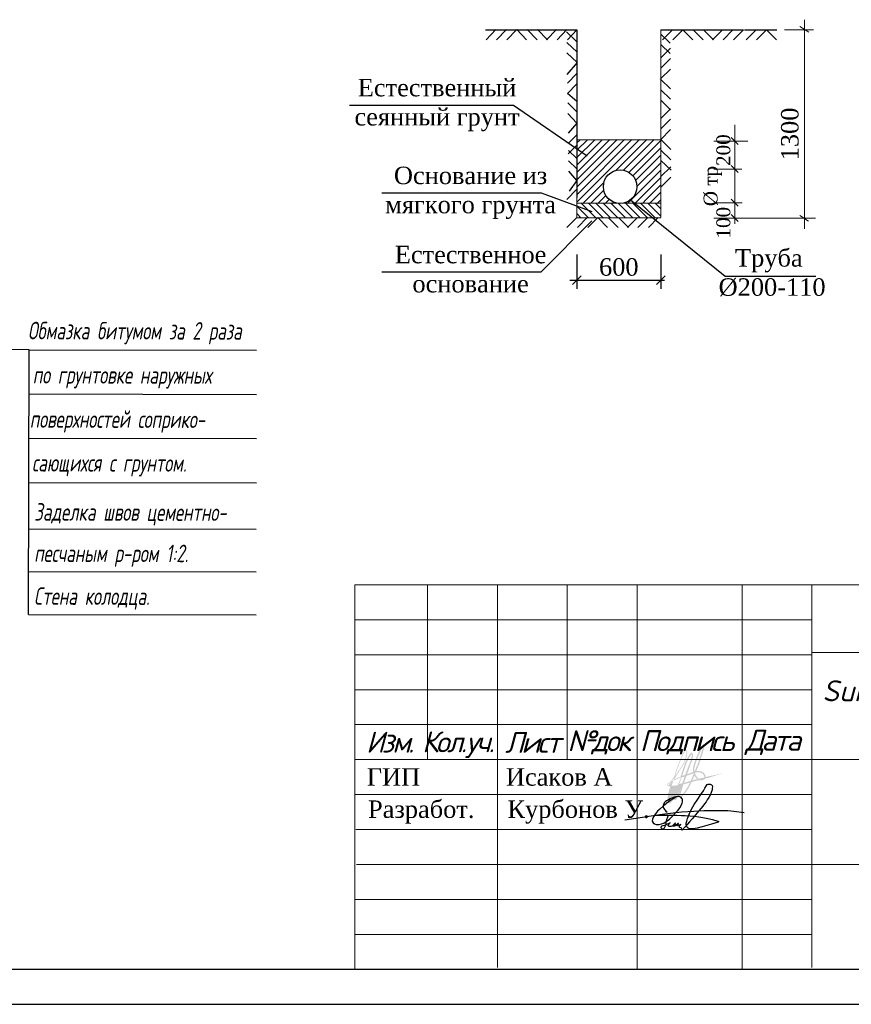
# Model space of a CAD drawing. Extents: x 0 to 361260, y 0 to 4201817.
# Tile 59 of 256: x 360332 to 360451, y 4194881 to 4195022. Entities that reach past the tile are written whole.
import ezdxf

# ---------------------------------------------------------------- set-up
doc = ezdxf.new("R2010")
doc.units = 0
doc.header["$LTSCALE"] = 0.5
doc.header["$MEASUREMENT"] = 0
for name, color, linetype in [('(002) Рамка', 7, 'Continuous'), ("navro'z", 7, 'Continuous'), ('SHTAMP', 7, 'Continuous'), ('Восстан асфальта', 7, 'Continuous'), ('Д25', 4, 'Continuous'), ('Канализация 2', 7, 'Continuous'), ('НВК-сервис', 7, 'Continuous'), ('НВК_сервис', 7, 'Continuous')]:
    doc.layers.add(name, color=color, linetype=linetype)
doc.styles.add('NSI4', font='times.ttf', dxfattribs={"height": 300})
doc.styles.add('Nurbek', font='isocpeui.ttf')
doc.styles.add('TIMES', font='times.ttf')
doc.styles.add('TimesCr', font='times.ttf')

# ---------------------------------------------------------------- blocks, each defined once
blk = doc.blocks.new('_Oblique')
at = {"color": 0, "linetype": 'ByBlock', "lineweight": -2}
blk.add_line((-0.5, -0.5), (0.5, 0.5), dxfattribs=at)
blk = doc.blocks.new('ап')
at = {"layer": 'НВК-сервис', "ltscale": 0.5}
for p, q in [((6073.221413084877, 2138.831290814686), (6071.802491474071, 2137.387543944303)), ((6074.712669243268, 2138.831290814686), (6073.293747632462, 2137.387543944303)), ((6076.203925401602, 2138.831290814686), (6074.785003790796, 2137.387543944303)), ((6076.195305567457, 2138.831290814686), (6077.614227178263, 2137.387543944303)), ((6077.68656172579, 2138.831290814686), (6079.105483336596, 2137.387543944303)), ((6079.177817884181, 2138.831290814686), (6080.596739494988, 2137.387543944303)), ((6081.887003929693, 2138.831290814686), (6080.468082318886, 2137.387543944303)), ((6083.378260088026, 2138.831290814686), (6081.959338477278, 2137.387543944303)), ((6084.869516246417, 2138.831290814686), (6083.450594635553, 2137.387543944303))]:
    blk.add_line(p, q, dxfattribs=at)

msp = doc.modelspace()

# ---------------------------------------------------------------- hatches: boundary and pattern name
at = {"layer": 'НВК-сервис', "linetype": 'Continuous', "lineweight": 20}
h = msp.add_hatch(dxfattribs=at)
h.set_pattern_fill('ANSI31', color=256, scale=6, style=0)
h.set_pattern_definition([(45, (339410.1450691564, 4193459.836759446), (-0.5303300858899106, 0.5303300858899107), [])])
edge = h.paths.add_edge_path()
edge.add_line((360423.3078559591, 4195004.699400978), (360411.2972088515, 4195004.687261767))
edge.add_line((360411.2972088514, 4195004.687261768), (360411.2972088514, 4194995.559684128))
edge.add_line((360411.2972088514, 4194995.559684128), (360417.2622334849, 4194995.559684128))
edge.add_line((360417.2622334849, 4194995.559684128), (360417.2450270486, 4194995.577191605))
edge.add_arc((360417.4868037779, 4194997.964982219), 2.400000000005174, 180.0000000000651, 264.21819795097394, ccw=False)
edge.add_arc((360417.4868037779, 4194997.964982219), 2.399999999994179, 0, 180, ccw=False)
edge.add_arc((360417.4868037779, 4194997.964982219), 2.399999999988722, -37.669350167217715, 8.278107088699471e-10, ccw=False)
edge.add_line((360419.3865250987, 4194996.49833335), (360421.6414668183, 4194995.559684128))
edge.add_line((360421.6414668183, 4194995.559684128), (360423.3103741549, 4194995.559684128))
edge.add_line((360423.3103741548, 4194995.559684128), (360423.3078559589, 4195004.699400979))
h = msp.add_hatch(dxfattribs=at)
h.set_pattern_fill('ANSI31', color=256, scale=6, style=0)
h.set_pattern_definition([(45, (339410.1635513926, 4193459.84244834), (-0.5303300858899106, 0.5303300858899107), [])])
h.paths.add_polyline_path([(360421.6458790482, 4194995.571229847), (360419.4050073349, 4194996.504022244, -0.2267094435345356), (360417.5570703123, 4194995.571229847)])
h = msp.add_hatch(dxfattribs=at)
h.set_pattern_fill('ANSI31', color=256, scale=6, angle=90, style=0)
h.set_pattern_definition([(135, (354338.0801056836, 4192856.744412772), (-0.5303300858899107, -0.5303300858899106), [])])
edge = h.paths.add_edge_path()
edge.add_line((360423.3056211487, 4194993.514925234), (360423.3056211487, 4194995.581473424))
edge.add_arc((360417.3114709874, 4196051.986928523), 1056.422460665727, 269.674901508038, 270.32509849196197, ccw=False)
edge.add_arc((360378.074752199, 4194994.518317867), 33.25956507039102, -1.728792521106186, 1.8317949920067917, ccw=False)
edge.add_line((360411.3191783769, 4194993.514925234), (360423.3056211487, 4194993.514925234))

# ---------------------------------------------------------------- linework, layer by layer
at = {"color": 0, "ltscale": 30}
msp.add_line((360149.5259477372, 4194881.016196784), (360569.6110663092, 4194881.016196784), dxfattribs=at)
at = {"color": 0, "ltscale": 100}
for points in [[(360422.4065513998, 4194908.048280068), (360422.249213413, 4194907.810589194), (360422.1183588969, 4194907.498085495), (360422.0910975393, 4194907.22472631), (360422.2096339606, 4194906.992468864), (360422.4285325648, 4194906.82534354), (360422.6379401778, 4194906.756514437), (360422.8812730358, 4194906.744227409), (360423.0929019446, 4194906.753796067), (360423.4218556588, 4194906.816970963), (360423.7340486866, 4194906.947996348), (360424.1005624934, 4194907.179166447), (360424.5482545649, 4194907.503087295), (360424.8501488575, 4194907.786341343), (360425.6027642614, 4194908.576190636), (360425.7915744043, 4194908.793660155), (360426.0355130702, 4194909.142372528), (360426.2297754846, 4194909.461182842), (360426.3725442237, 4194909.802609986), (360426.4236340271, 4194909.998550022), (360426.4141430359, 4194910.215910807), (360426.402026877, 4194910.339216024), (360426.3781984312, 4194910.412285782), (360426.3309454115, 4194910.475351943), (360426.2330064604, 4194910.578758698), (360426.1463759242, 4194910.640411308), (360426.0244065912, 4194910.713698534), (360425.9115243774, 4194910.739251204), (360425.6891928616, 4194910.739251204), (360425.5335002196, 4194910.681621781), (360425.1562838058, 4194910.467414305), (360424.6579058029, 4194910.147951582), (360424.1163135, 4194909.754766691), (360423.663169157, 4194909.377239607), (360423.1765034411, 4194908.945888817), (360422.857040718, 4194908.639582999), (360422.4065513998, 4194908.048280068), (360425.0417861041, 4194908.075575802), (360425.6035720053, 4194908.047522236), (360426.2853078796, 4194908.027623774), (360426.7832069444, 4194908.01309113), (360427.4454300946, 4194907.989240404), (360428.1540234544, 4194907.947921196), (360428.7335797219, 4194907.850821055), (360429.3355508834, 4194907.719904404), (360430.0316242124, 4194907.602035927), (360430.6883200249, 4194907.433931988), (360430.9995033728, 4194907.374019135), (360431.1860922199, 4194907.323240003), (360431.4740529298, 4194907.235491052), (360431.5497789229, 4194907.197107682), (360431.5859254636, 4194907.179275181), (360431.6057151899, 4194907.147850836), (360431.5913777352, 4194907.123494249), (360431.5108052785, 4194907.075324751), (360430.5457532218, 4194906.783480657), (360429.8908748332, 4194906.607547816), (360429.2531610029, 4194906.419436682), (360428.5092288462, 4194906.216537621), (360428.224701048, 4194906.159560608), (360428.0353330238, 4194906.121639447), (360427.6112195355, 4194906.114653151), (360427.3709157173, 4194906.1385748), (360427.241474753, 4194906.197182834), (360427.1086008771, 4194906.297110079), (360427.0443852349, 4194906.385076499), (360426.9702747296, 4194906.550679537), (360426.9510908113, 4194906.78380686), (360426.954119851, 4194906.926901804), (360427.0256051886, 4194907.188843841), (360427.1386893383, 4194907.587900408), (360427.4165532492, 4194908.294458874), (360427.7178417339, 4194908.917835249), (360428.0966736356, 4194909.581117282), (360428.588791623, 4194910.374337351), (360429.0352720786, 4194911.011631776), (360429.4036033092, 4194911.561068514), (360429.6172515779, 4194911.943814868), (360429.8321667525, 4194912.328830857), (360429.9264155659, 4194912.447256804), (360430.0760501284, 4194912.513585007), (360430.2198285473, 4194912.527068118), (360430.3688573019, 4194912.507060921), (360430.5493880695, 4194912.415723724), (360430.6416728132, 4194912.295354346), (360430.687310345, 4194912.135949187), (360430.6800406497, 4194911.924460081), (360430.6414708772, 4194911.693398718), (360430.5257615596, 4194911.317393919), (360430.3559333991, 4194910.93540871), (360430.1634884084, 4194910.601592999), (360429.9697759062, 4194910.265578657), (360429.7890990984, 4194909.996919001), (360429.5675441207, 4194909.667475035), (360429.3260598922, 4194909.365496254), (360428.7757064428, 4194908.690766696), (360428.2941670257, 4194908.119722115), (360428.1540234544, 4194907.947921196), (360427.7864999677, 4194907.543754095), (360427.4286694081, 4194907.117948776), (360426.7923691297, 4194906.399646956), (360426.3907284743, 4194905.946245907), (360426.3424557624, 4194905.967535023), (360426.3380131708, 4194906.132485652), (360426.2778362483, 4194906.225997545), (360426.1829263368, 4194906.268730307), (360426.038340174, 4194906.313094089), (360425.9426225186, 4194906.385620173), (360425.9822019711, 4194906.485221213), (360426.0498505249, 4194906.602002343), (360426.1916095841, 4194906.753143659), (360425.7007032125, 4194906.541437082), (360425.6094281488, 4194906.615702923), (360425.5773203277, 4194906.651367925), (360425.8261054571, 4194906.852853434), (360425.8222686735, 4194906.8834079), (360425.8028828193, 4194906.889062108), (360425.4799871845, 4194906.578298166), (360425.3804327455, 4194906.528823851), (360425.2903692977, 4194906.499030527), (360425.2257497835, 4194906.49044048), (360425.1502257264, 4194906.495659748), (360425.087423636, 4194906.516428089), (360425.0520848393, 4194906.552854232), (360425.0460267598, 4194906.578950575), (360425.4188005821, 4194906.88134194), (360425.4179928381, 4194906.918746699), (360425.3850772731, 4194906.930272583), (360424.9795898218, 4194906.538936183), (360424.8945747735, 4194906.48609109), (360424.7612970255, 4194906.442379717), (360424.579958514, 4194906.428026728), (360424.469499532, 4194906.455319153), (360424.3982161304, 4194906.515558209), (360424.3786283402, 4194906.618530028), (360424.4446614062, 4194906.749664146), (360424.5432061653, 4194906.920051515), (360424.6058063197, 4194906.972352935), (360424.64700126, 4194906.980290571), (360424.6667909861, 4194906.968329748), (360424.6647716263, 4194906.950388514), (360424.0460397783, 4194906.687794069), (360423.8315837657, 4194906.608852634), (360423.6161180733, 4194906.548831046), (360423.4632525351, 4194906.489679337), (360423.3813820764, 4194906.457999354), (360423.3447161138, 4194906.424873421), (360423.3251283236, 4194906.374964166), (360423.3263399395, 4194906.283844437), (360423.3521877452, 4194906.224149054), (360423.4050949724, 4194906.175979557), (360423.4691086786, 4194906.137813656), (360423.5398962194, 4194906.095609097), (360423.6120793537, 4194906.096603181), (360423.6926518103, 4194906.116936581), (360423.7500016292, 4194906.158799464), (360423.8113523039, 4194906.203582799), (360423.8596528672, 4194906.27568933), (360423.9098624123, 4194906.350645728), (360423.9575918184, 4194906.444554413), (360423.9890938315, 4194906.528932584), (360424.0186927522, 4194906.608213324), (360424.0367188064, 4194906.656496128), (360424.0367584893, 4194906.684377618), (360424.0591656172, 4194906.773694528), (360424.0882443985, 4194906.937449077), (360424.1403438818, 4194907.189387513), (360424.1972898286, 4194907.473402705), (360424.3095662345, 4194907.844514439), (360424.3903699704, 4194908.068828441)], [(360425.5335002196, 4194910.681621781), (360425.2279710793, 4194910.627580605), (360424.9622233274, 4194910.526131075), (360424.646597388, 4194910.387711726), (360424.4016490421, 4194910.259295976), (360424.1219322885, 4194910.112652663), (360423.9315420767, 4194909.966690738), (360423.795235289, 4194909.841102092), (360423.7215286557, 4194909.709859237), (360423.674679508, 4194909.594491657), (360423.6579188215, 4194909.513701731), (360423.6513074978, 4194909.366726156), (360423.6524665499, 4194909.268287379), (360423.6902285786, 4194909.136065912), (360423.7598964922, 4194909.005257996), (360423.829766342, 4194908.888259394), (360423.9186181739, 4194908.770282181), (360424.0310965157, 4194908.65513207), (360424.2213202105, 4194908.514320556)], [(360418.1660678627, 4194907.411097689), (360423.5224197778, 4194908.215952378), (360426.2659220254, 4194908.534653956), (360428.0546709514, 4194908.655675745), (360429.4488369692, 4194908.723526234), (360430.9706265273, 4194908.747991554), (360432.3064330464, 4194908.749296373), (360432.8920473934, 4194908.724613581), (360433.7785463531, 4194908.654805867), (360435.2357163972, 4194908.448427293)]]:
    msp.add_lwpolyline(points, dxfattribs=at)
at = {"layer": "navro'z", "color": 0, "transparency": 33554687}
for p, q in [((360332.8935116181, 4194974.646910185), (360290.3376792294, 4194974.726338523)), ((360332.8228452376, 4194936.785527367), (360332.893502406, 4194974.641974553)), ((360332.893502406, 4194974.641974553), (360365.4624574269, 4194974.581186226)), ((360332.8816941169, 4194968.315371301), (360365.4506491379, 4194968.254582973)), ((360332.8698858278, 4194961.98876805), (360365.4388408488, 4194961.927979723)), ((360332.8580775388, 4194955.662164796), (360365.4270325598, 4194955.601376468)), ((360332.8457333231, 4194949.048424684), (360365.4146883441, 4194948.987636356)), ((360332.8342892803, 4194942.916976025), (360365.4032443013, 4194942.856187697)), ((360332.8228452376, 4194936.785527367), (360365.3918002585, 4194936.724739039))]:
    msp.add_line(p, q, dxfattribs=at)
at = {"layer": 'SHTAMP', "color": 0, "lineweight": 20}
for p, q in [((360379.5259477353, 4194886.016196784), (360379.5259477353, 4194941.016196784)), ((360379.5259477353, 4194941.016196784), (360564.5259477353, 4194941.016196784)), ((360444.9335561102, 4194941.016196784), (360444.9335561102, 4194886.269599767)), ((360379.5259477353, 4194936.016196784), (360444.9335561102, 4194936.016196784)), ((360379.5259477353, 4194931.016196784), (360444.9335561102, 4194931.016196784)), ((360444.9335561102, 4194931.317584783), (360564.5264494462, 4194931.317584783)), ((360444.9335561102, 4194926.016196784), (360379.5259477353, 4194926.016196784)), ((360379.5259477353, 4194921.016196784), (360444.9335561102, 4194921.016196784)), ((360379.5259477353, 4194911.016196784), (360444.9335561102, 4194911.016196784)), ((360444.9335561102, 4194906.016196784), (360379.6430153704, 4194906.016196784)), ((360379.7543512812, 4194901.016196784), (360444.9335561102, 4194901.016196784)), ((360444.9335561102, 4194901.016196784), (360564.5280169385, 4194901.016196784)), ((360379.5259477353, 4194896.016196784), (360444.9335561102, 4194896.016196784)), ((360379.5259477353, 4194891.016196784), (360444.9335561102, 4194891.016196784))]:
    msp.add_line(p, q, dxfattribs=at)
at = {"layer": 'НВК-сервис', "lineweight": 15, "ltscale": 0.5}
for p, q in [((360443.8966228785, 4195021.851922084), (360443.8966228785, 4194991.935650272)), ((360440.9951720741, 4195020.423727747), (360445.1466228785, 4195020.423727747)), ((360443.2316573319, 4195020.866870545), (360444.4816573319, 4195020.067321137)), ((360443.2038220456, 4194993.84454317), (360444.4538220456, 4194993.044993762)), ((360411.2972088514, 4194988.259736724), (360411.2972088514, 4194983.340286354)), ((360423.2972088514, 4194988.259736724), (360423.2972088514, 4194983.340286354))]:
    msp.add_line(p, q, dxfattribs=at)
at = {"layer": 'НВК-сервис', "ltscale": 0.5}
for p, q in [((360398.2205578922, 4195020.423727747), (360411.2972088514, 4195020.423727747)), ((360399.7161239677, 4195020.428113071), (360398.2972023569, 4195018.984366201)), ((360401.207380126, 4195020.428113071), (360399.7884585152, 4195018.984366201)), ((360402.6986362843, 4195020.428113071), (360401.2797146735, 4195018.984366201)), ((360402.6900164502, 4195020.428113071), (360404.1089380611, 4195018.984366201)), ((360404.1812726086, 4195020.428113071), (360405.6001942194, 4195018.984366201)), ((360405.672528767, 4195020.428113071), (360407.0914503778, 4195018.984366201)), ((360408.3817148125, 4195020.428113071), (360406.9627932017, 4195018.984366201)), ((360409.8729709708, 4195020.428113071), (360408.45404936, 4195018.984366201)), ((360411.2972088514, 4195020.423727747), (360409.9453055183, 4195018.984366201)), ((360411.2972088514, 4195020.423727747), (360411.2972088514, 4194996.423727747)), ((360423.3103741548, 4195020.423727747), (360435.1278443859, 4195020.423727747)), ((360424.9709973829, 4195020.423727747), (360423.552075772, 4195018.979980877)), ((360426.4622535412, 4195020.423727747), (360425.0433319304, 4195018.979980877)), ((360426.453633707, 4195020.423727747), (360427.8725553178, 4195018.979980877)), ((360427.9448898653, 4195020.423727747), (360429.3638114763, 4195018.979980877)), ((360429.4361460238, 4195020.423727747), (360430.8550676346, 4195018.979980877)), ((360432.1453320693, 4195020.423727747), (360430.7264104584, 4195018.979980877)), ((360433.6365882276, 4195020.423727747), (360432.2176666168, 4195018.979980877)), ((360435.1278443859, 4195020.423727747), (360433.7089227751, 4195018.979980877)), ((360435.2972088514, 4195020.423727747), (360439.9317245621, 4195020.423727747)), ((360436.9578320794, 4195020.423727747), (360435.5389104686, 4195018.979980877)), ((360438.4490882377, 4195020.423727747), (360437.0301666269, 4195018.979980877)), ((360438.4404684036, 4195020.423727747), (360439.8593900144, 4195018.979980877)), ((360411.2972088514, 4195018.69948633), (360409.8326243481, 4195020.096889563)), ((360423.3103741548, 4195019.790611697), (360424.6363734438, 4195018.495618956)), ((360411.3192748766, 4195017.208393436), (360409.8546903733, 4195018.605796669)), ((360423.3103741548, 4195018.303961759), (360424.6410823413, 4195017.004370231)), ((360423.3103741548, 4195016.415652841), (360424.6806727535, 4195017.770922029)), ((360411.3413409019, 4195015.71730054), (360409.8767563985, 4195017.114703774)), ((360423.3103741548, 4195014.919746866), (360424.685381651, 4195016.279673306)), ((360411.3412133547, 4195015.725919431), (360409.8405519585, 4195014.012628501)), ((360423.3103741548, 4195013.423840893), (360424.6900905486, 4195014.788424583)), ((360411.2972088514, 4195014.167941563), (360409.9406862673, 4195012.794697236)), ((360423.2508041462, 4195013.373570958), (360423.2552030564, 4195013.369274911)), ((360423.2508313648, 4195013.364951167), (360423.2552030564, 4195013.369274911)), ((360423.3103741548, 4195013.315393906), (360424.6990243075, 4195011.9592153)), ((360411.2972088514, 4195012.654510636), (360409.9627522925, 4195011.303604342)), ((360423.3103741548, 4195011.82874397), (360424.7037332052, 4195010.467966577)), ((360411.2972088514, 4195010.146068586), (360409.9627522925, 4195011.303604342)), ((360411.2972088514, 4195008.687147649), (360409.9829145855, 4195009.941154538)), ((360423.3103741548, 4195010.342094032), (360424.7084421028, 4195008.976717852)), ((360423.3103741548, 4195007.723042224), (360424.7080358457, 4195009.105374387)), ((360411.2972088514, 4195007.052658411), (360410.0049806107, 4195008.450061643)), ((360423.3103741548, 4195006.227136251), (360424.7127447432, 4195007.614125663)), ((360411.2972088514, 4195007.052658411), (360410.0341707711, 4195005.625287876)), ((360411.2972088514, 4195005.38133187), (360410.0429229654, 4195004.134057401)), ((360423.3103741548, 4195004.699403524), (360424.7174536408, 4195006.12287694)), ((360411.2972088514, 4195003.881398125), (360410.0516751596, 4195002.642826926)), ((360423.3103741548, 4195004.699403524), (360424.7389847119, 4195003.298034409)), ((360411.2972088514, 4195001.997503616), (360410.0916367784, 4195003.147775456)), ((360423.2962175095, 4195003.208256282), (360424.7570077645, 4195001.806887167)), ((360411.2972088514, 4195000.527464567), (360410.1137028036, 4195001.656682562)), ((360423.2867505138, 4194999.396416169), (360424.7260096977, 4195000.819889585)), ((360423.3142405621, 4195001.717109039), (360424.7750308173, 4195000.315739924)), ((360411.2972088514, 4194998.83181208), (360410.1357688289, 4195000.165589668)), ((360423.2914594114, 4194997.905167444), (360424.7307185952, 4194999.32864086)), ((360411.2972088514, 4194998.83181208), (360410.1776326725, 4194997.336676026)), ((360411.2972088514, 4194997.593441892), (360409.8746157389, 4194996.153312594)), ((360418.9711209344, 4194996.079033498), (360432.5384640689, 4194985.18478163)), ((360411.2972088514, 4194988.259736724), (360411.2972088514, 4194983.340286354)), ((360423.2972088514, 4194988.259736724), (360423.2972088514, 4194983.340286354)), ((360432.5384640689, 4194985.18478163), (360445.4951429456, 4194985.18478163)), ((360410.2990690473, 4194984.590286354), (360423.8459220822, 4194984.590286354))]:
    msp.add_line(p, q, dxfattribs=at)
at = {"layer": 'НВК-сервис', "linetype": 'Continuous', "lineweight": 5}
for p, q in [((360411.2972088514, 4194993.585159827), (360411.2972088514, 4195020.423727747)), ((360423.3103741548, 4194993.536333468), (360423.3103741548, 4195020.423727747)), ((360433.8987025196, 4195002.696049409), (360433.8987025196, 4195006.822622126)), ((360430.8974814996, 4195004.493692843), (360435.7864225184, 4195004.493692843)), ((360433.8987025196, 4195000.492944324), (360433.8987025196, 4195004.619517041)), ((360430.9047376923, 4195000.492944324), (360434.0049730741, 4195000.492944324)), ((360430.9047376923, 4194995.675297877), (360434.9610527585, 4194995.675297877)), ((360430.9047376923, 4194993.447872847), (360445.4317032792, 4194993.447872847))]:
    msp.add_line(p, q, dxfattribs=at)
at = {"layer": 'НВК-сервис', "lineweight": 25}
for p, q in [((360378.7751808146, 4195009.628304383), (360402.2496097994, 4195009.628304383)), ((360402.2496097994, 4195009.628304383), (360412.7592279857, 4195002.362283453)), ((360411.2972088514, 4195004.687261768), (360423.3103741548, 4195004.699403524)), ((360383.4008439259, 4194997.10485716), (360406.1917708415, 4194997.10485716)), ((360406.1917708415, 4194997.10485716), (360413.4388969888, 4194994.39902374)), ((360406.1917708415, 4194985.78508188), (360413.4388969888, 4194993.058443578)), ((360383.4008439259, 4194985.78508188), (360406.1917708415, 4194985.78508188))]:
    msp.add_line(p, q, dxfattribs=at)
at = {"layer": 'НВК-сервис', "lineweight": 0}
for p, q in [((360430.9228368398, 4195000.492944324), (360434.8987025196, 4195000.492944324)), ((360433.8987025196, 4195000.492944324), (360433.8987025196, 4194992.657333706))]:
    msp.add_line(p, q, dxfattribs=at)
at = {"layer": 'НВК-сервис', "linetype": 'Continuous', "lineweight": 20}
for p, q in [((360411.2860617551, 4194995.602660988), (360423.3158191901, 4194995.602660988)), ((360411.2860617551, 4194993.520863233), (360423.3158191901, 4194993.520863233))]:
    msp.add_line(p, q, dxfattribs=at)
at = {"layer": 'НВК-сервис', "lineweight": 30, "ltscale": 0.5}
msp.add_circle((360417.4868037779, 4194997.964982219), 2.399999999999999, dxfattribs=at)
at = {"layer": 'НВК_сервис', "color": 0, "linetype": 'ByBlock'}
for p, q in [((360564.5259477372, 4194886.016196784), (360169.5259477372, 4194886.016196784)), ((360149.5259553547, 4194881.016196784), (360569.5259553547, 4194881.016196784)), ((360149.5259629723, 4194881.016196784), (360569.5259629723, 4194881.016196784))]:
    msp.add_line(p, q, dxfattribs=at)

# ---------------------------------------------------------------- block references
at = {"layer": 'Восстан асфальта', "color": 0, "linetype": 'ByBlock', "lineweight": 30}
msp.add_blockref('ап', (354338.0801056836, 4192854.716704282), dxfattribs=at)
at = {"layer": 'НВК-сервис', "lineweight": 0}
for p, rotation in [((360433.8695567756, 4195004.499917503), 90), ((360433.8987025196, 4195000.492944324), 90), ((360433.8987025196, 4194995.692944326), 270), ((360433.8987025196, 4194993.465519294), 270)]:
    msp.add_blockref('_Oblique', p, dxfattribs=dict(at, rotation=rotation))
at = {"layer": 'НВК-сервис', "lineweight": 15, "ltscale": 0.5, "xscale": 1.25, "yscale": 1.25, "zscale": 1.25}
msp.add_blockref('_Oblique', (360411.2972088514, 4194984.590286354), dxfattribs=at)
at = {"layer": 'НВК-сервис', "lineweight": 15, "ltscale": 0.5, "xscale": 1.25, "yscale": 1.25, "zscale": 1.25, "rotation": 180}
msp.add_blockref('_Oblique', (360423.2972088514, 4194984.590286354), dxfattribs=at)

# ---------------------------------------------------------------- texts
at = {"layer": '(002) Рамка', "insert": (360445.469650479, 4194927.358418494, -533.0149289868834), "char_height": 3, "width": 117.5092064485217, "attachment_point": 1}
msp.add_mtext('\\pi0.9671;{\\fISOCPEUR|b0|i1|c204|p34;Surxondaryo viloyati “Termiz” EIZning Bandixon tumani filiali \\P\\pi11.64551;uchun ichimlik suvi inshootini va tarmog’ini qurish.}', dxfattribs=at)
at = {"color": 0, "lineweight": 20, "insert": (360384.4940616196, 4194918.518089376, -254.8118999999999), "char_height": 3, "width": 7.355067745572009, "attachment_point": 5, "style": 'TIMES', "bg_fill": 3, "box_fill_scale": 1, "bg_fill_color": 256, "bg_fill_transparency": 0}
msp.add_mtext('{\\fISOCPEUR|b0|i1|c204|p34;\\T0.8;Изм.}', dxfattribs=at)
at = {"layer": 'Д25', "color": 7, "lineweight": 25, "transparency": 33554687, "style": 'Nurbek', "width": 0.7}
for s, p in [('Обмазка битумом за 2 раза', (360332.7288628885, 4194976.138331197)), ('по грунтовке наружных ', (360333.4125656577, 4194969.810429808)), ('поверхностей соприко-', (360332.9891134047, 4194963.48459487)), ('сающихся с грунтом.', (360333.3202987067, 4194957.230072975)), ('Заделка швов цементно-', (360333.6263648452, 4194950.200784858)), ('песчаным р-ром 1:2.', (360333.6153464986, 4194944.29741418)), ('Стена колодца.', (360333.6039024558, 4194938.16596552))]:
    msp.add_text(s, height=2.5, rotation=359.8930604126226, dxfattribs=at).set_placement(p)
at = {"layer": 'Канализация 2', "color": 0, "lineweight": 0, "char_height": 2.5, "attachment_point": 4, "style": 'NSI4'}
for s, insert, width in [(' {\\H0.4x; }ГИП             Исаков А', (360379.9094108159, 4194913.516196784), 38.53507766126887), ('Разработ.     Курбонов У.', (360381.4060981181, 4194908.516196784), 39.40718891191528)]:
    msp.add_mtext(s, dxfattribs=dict(at, insert=insert, width=width))
at = {"layer": 'НВК-сервис', "ltscale": 0.5, "char_height": 2.5, "attachment_point": 2, "style": 'TimesCr'}
for s, insert, width in [('{\\fTimes New Roman|b0|i0|c204|p18;Естественный сеянный грунт \\P\\fTimes New Roman|b1|i1|c204|p18; }', (360391.2824855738, 4195013.38648825), 30.31329557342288), ('{\\fTimes New Roman|b0|i0|c204|p18;Основание из мягкого грунта }', (360396.0857728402, 4195000.828388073), 31.02947884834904), ('{\\fTimes New Roman|b0|i0|c204|p18;Естественное основание }', (360396.0857728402, 4194989.508612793), 35.72165184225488), ('{\\fTimes New Roman|b0|i0|c204|p18;Труба \\P %%C200-110  }', (360438.770031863, 4194989.028886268), 17.0384915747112)]:
    msp.add_mtext(s, dxfattribs=dict(at, insert=insert, width=width))
at = {"layer": 'НВК-сервис', "color": 0, "lineweight": 30, "insert": (360441.7908759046, 4195005.508009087), "char_height": 2.5, "attachment_point": 5, "rotation": 90}
msp.add_mtext('{\\fTimes New Roman|b0|i0|c204|p18;1300}', dxfattribs=at)
at = {"layer": 'НВК-сервис', "lineweight": 25, "char_height": 2, "attachment_point": 5, "rotation": 90, "style": 'TimesCr'}
for s, insert in [('{\\fTimes New Roman|b0|i0|c204|p18;200}', (360432.2766148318, 4195003.192459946)), ('%%C тр', (360430.7561242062, 4194998.054612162)), ('{\\fTimes New Roman|b0|i0|c204|p18;100}', (360432.2766148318, 4194992.813672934))]:
    msp.add_mtext(s, dxfattribs=dict(at, insert=insert))
at = {"layer": 'НВК-сервис', "ltscale": 0.5, "insert": (360417.2972088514, 4194986.465286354), "char_height": 2.5, "attachment_point": 5}
msp.add_mtext('{\\fTimes New Roman|b0|i0|c204|p18;600}', dxfattribs=at)

# ---------------------------------------------------------------- next in the draw order: texts
at = {"color": 0, "lineweight": 20, "insert": (360394.2647677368, 4194918.15497699, -254.8118999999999), "char_height": 3, "width": 9.29764344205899, "attachment_point": 5, "style": 'TIMES', "bg_fill": 3, "box_fill_scale": 1, "bg_fill_color": 256, "bg_fill_transparency": 0}
msp.add_mtext('{\\fISOCPEUR|b0|i1|c204|p34;\\T0.75;Кол.уч.}', dxfattribs=at)

# ---------------------------------------------------------------- next in the draw order: linework, layer by layer
at = {"layer": 'SHTAMP', "color": 0, "lineweight": 20}
msp.add_line((360389.928988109, 4194941.016196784), (360389.928988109, 4194916.016196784), dxfattribs=at)

# ---------------------------------------------------------------- next in the draw order: texts
at = {"color": 0, "lineweight": 20, "insert": (360404.8532208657, 4194918.481738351, -254.8118999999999), "char_height": 3, "width": 7.355067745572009, "attachment_point": 5, "style": 'TIMES', "bg_fill": 3, "box_fill_scale": 1, "bg_fill_color": 256, "bg_fill_transparency": 0}
msp.add_mtext('{\\fISOCPEUR|b0|i1|c204|p34;\\T0.85;Лист}', dxfattribs=at)

# ---------------------------------------------------------------- next in the draw order: linework, layer by layer
at = {"layer": 'SHTAMP', "color": 0, "lineweight": 20}
msp.add_line((360399.928988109, 4194941.016196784), (360399.928988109, 4194886.269599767), dxfattribs=at)

# ---------------------------------------------------------------- next in the draw order: texts
at = {"color": 0, "lineweight": 20, "insert": (360414.37564168, 4194918.481738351, -254.8118999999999), "char_height": 3, "width": 7.355067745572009, "attachment_point": 5, "style": 'TIMES', "bg_fill": 3, "box_fill_scale": 1, "bg_fill_color": 256, "bg_fill_transparency": 0}
msp.add_mtext('{\\fISOCPEUR|b0|i1|c204|p34;\\T0.85;№док}', dxfattribs=at)

# ---------------------------------------------------------------- next in the draw order: linework, layer by layer
at = {"layer": 'SHTAMP', "color": 0, "lineweight": 20}
msp.add_line((360409.928988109, 4194941.016196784), (360409.928988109, 4194916.016196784), dxfattribs=at)

# ---------------------------------------------------------------- next in the draw order: texts
at = {"color": 0, "lineweight": 20, "insert": (360426.9329573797, 4194918.481738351, -254.8118999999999), "char_height": 3, "width": 7.355067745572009, "attachment_point": 5, "style": 'TIMES', "bg_fill": 3, "box_fill_scale": 1, "bg_fill_color": 256, "bg_fill_transparency": 0}
msp.add_mtext('{\\fISOCPEUR|b0|i1|c204|p34;\\T0.85;Подпись}', dxfattribs=at)

# ---------------------------------------------------------------- next in the draw order: hatches: boundary and pattern name
h = msp.add_hatch(color=256)
h.dxf.hatch_style = 1
h.paths.add_polyline_path([(360424.2823302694, 4194910.38306468, 0.1262507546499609), (360424.381224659, 4194909.860705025, 0.4193589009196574), (360424.6849830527, 4194909.795979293, 0.0278241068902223), (360425.1843939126, 4194910.30452822, 0.3725667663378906), (360425.4657066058, 4194910.243665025, 0.0744505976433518), (360425.9143624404, 4194910.764036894, 0.1762649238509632), (360426.0584304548, 4194910.617108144, 0.2381482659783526), (360426.3508725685, 4194910.711128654, 0.0703590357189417), (360427.4213601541, 4194912.186600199), (360427.7075971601, 4194912.80145926), (360428.3567114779, 4194912.988295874), (360428.7440139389, 4194913.080559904, 0.1285858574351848), (360429.1223763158, 4194913.041895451, 0.1100403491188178), (360429.5471339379, 4194913.184773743, 0.0952031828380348), (360429.6694178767, 4194913.301011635), (360430.1727478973, 4194913.420916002), (360432.2371353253, 4194914.086513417), (360430.1243520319, 4194913.610165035), (360429.7410676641, 4194913.518858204, 0.1570641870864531), (360429.5904869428, 4194913.924660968, 0.109842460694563), (360429.304376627, 4194914.232048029, 0.0941376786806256), (360428.7887009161, 4194914.401181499, 0.05813071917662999), (360428.3897972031, 4194914.383174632), (360428.7799164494, 4194915.328108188), (360429.278932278, 4194916.865435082), (360429.5010402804, 4194917.624671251, 0.0929271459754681), (360429.5376014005, 4194918.015516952, 0.7179444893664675), (360429.2471821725, 4194918.078179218, 0.045516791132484), (360428.2313627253, 4194915.882750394, 0.0568012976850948), (360427.9458412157, 4194914.936284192, 0.0889927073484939), (360427.9562202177, 4194914.248085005), (360427.0748464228, 4194913.936679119), (360427.5968267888, 4194915.398235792, 0.1256115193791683), (360427.9081525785, 4194916.629456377, 0.0284030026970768), (360427.8837823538, 4194916.86006321, 0.5525631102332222), (360427.5728543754, 4194916.94896036, 0.053921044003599), (360427.3509304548, 4194916.636150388, 0.0604640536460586), (360426.6260902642, 4194915.081057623), (360426.1338306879, 4194913.597678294), (360425.3001511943, 4194913.199768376), (360425.4359637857, 4194913.544687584, 0.0075300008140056), (360425.6622285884, 4194913.898148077), (360426.5292415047, 4194915.281809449, 0.0638361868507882), (360427.0066258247, 4194916.45199625, 0.0703583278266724), (360427.0922476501, 4194917.230475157, 0.6062263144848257), (360426.7887845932, 4194917.366008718, 0.0763547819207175), (360426.0834348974, 4194915.989603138, 0.0488872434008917), (360425.2879606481, 4194913.67500514, -0.017164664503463), (360424.7424636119, 4194912.905765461), (360424.5804046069, 4194912.806114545), (360424.2931808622, 4194912.60477211, 0.4383306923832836), (360424.2965623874, 4194912.287620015, 0.0958676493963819), (360424.5407142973, 4194912.190536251, 0.0114869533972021), (360424.6893002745, 4194912.177272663, 0.0185349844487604), (360424.3551354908, 4194911.150524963, 0.0144567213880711)])
h.paths.add_polyline_path([(360426.4051872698, 4194912.399516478), (360426.4574655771, 4194912.553763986), (360426.4732493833, 4194912.557590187, -0.0069687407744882)], flags=16)
h.paths.add_polyline_path([(360424.3565047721, 4194912.528708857), (360424.6345935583, 4194912.72364773), (360424.8051104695, 4194912.828499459, -0.0114289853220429), (360424.4095549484, 4194912.335039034, -0.5668288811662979)], flags=16)
h.paths.add_polyline_path([(360424.8300244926, 4194912.26968441), (360425.1192072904, 4194913.004113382), (360426.2117713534, 4194913.525587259), (360426.1131110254, 4194913.228283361), (360425.7674298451, 4194912.388500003), (360425.7371678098, 4194912.381164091, -0.0729590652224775)], flags=16)
h.paths.add_polyline_path([(360424.8097494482, 4194912.83135199, 0.0166531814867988), (360425.3445671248, 4194913.581784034), (360425.1166224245, 4194913.002879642), (360424.9918499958, 4194912.943326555)], flags=16)
h.paths.add_polyline_path([(360424.5703512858, 4194912.383757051, 0.0158356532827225), (360424.7630261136, 4194912.368744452), (360424.768965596, 4194912.383828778, -0.1010978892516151)], flags=16)
h.paths.add_polyline_path([(360424.9719589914, 4194912.366268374), (360425.1952144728, 4194912.933263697), (360426.0484958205, 4194913.340529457), (360426.0224192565, 4194913.261950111), (360425.6965564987, 4194912.470312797, -0.0601847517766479)], flags=0)
h.paths.add_polyline_path([(360425.344296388, 4194910.493846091, 0.0437797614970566), (360425.9717502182, 4194911.421849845), (360425.8339829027, 4194911.015366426, -0.0872500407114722), (360425.3845259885, 4194910.43266963, -1.261652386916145), (360425.3402263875, 4194910.451042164, -0.0002215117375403)], flags=16)
h.paths.add_polyline_path([(360425.9314030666, 4194912.52772904), (360426.2056349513, 4194913.193936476), (360426.2915301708, 4194913.452773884), (360426.7102179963, 4194913.600704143), (360426.3837225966, 4194912.637377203)], flags=16)
h.paths.add_polyline_path([(360425.3531709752, 4194913.598304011), (360425.3988538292, 4194913.7143234, -0.0477081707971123), (360426.1753561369, 4194915.953443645, -0.072229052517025), (360426.8182048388, 4194917.237053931, -0.9106758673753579), (360426.9939483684, 4194917.217593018, -0.0807738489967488), (360426.8783281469, 4194916.359302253, -0.0574092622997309), (360426.4444794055, 4194915.332294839), (360425.578506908, 4194913.950293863, -0.0075522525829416)], flags=16)
h.paths.add_polyline_path([(360426.5289991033, 4194912.471624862), (360426.7360701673, 4194912.521821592), (360427.4588228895, 4194912.729853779), (360427.2464322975, 4194912.273622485, -0.0696063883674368), (360426.2200678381, 4194910.85685803, -0.1995119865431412), (360426.1194687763, 4194910.808470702, -0.2918813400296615), (360426.0866774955, 4194910.917259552)], flags=16)
h.paths.add_polyline_path([(360425.6340223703, 4194914.220969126, -0.0367022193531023), (360426.2654721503, 4194915.918027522, -0.0724889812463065), (360426.8974188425, 4194917.181627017, 0.3316102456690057), (360426.8936928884, 4194917.29826959, -0.0888936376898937), (360426.7856862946, 4194916.386955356, -0.0573203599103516), (360426.3613840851, 4194915.381761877)], flags=0)
h.paths.add_polyline_path([(360426.9901835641, 4194913.699621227), (360428.05103118, 4194914.074438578), (360427.7866065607, 4194913.433958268), (360427.5680785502, 4194912.964543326), (360426.6313669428, 4194912.694926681)], flags=16)
h.paths.add_polyline_path([(360426.3694015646, 4194913.687432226), (360426.8116180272, 4194915.020011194, -0.0606540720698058), (360427.5192413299, 4194916.536945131, -0.0487256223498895), (360427.6945674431, 4194916.791133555, 0.2034911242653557), (360427.7171010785, 4194916.864059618, 0.3085655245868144), (360427.7092489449, 4194916.754285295, -0.1326642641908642), (360427.4529438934, 4194915.544104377), (360427.2535346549, 4194915.017720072), (360427.3442506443, 4194915.271726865), (360426.7899753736, 4194913.836028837)], flags=16)
h.paths.add_polyline_path([(360427.8168528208, 4194913.036148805), (360427.9654925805, 4194913.355438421), (360428.125817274, 4194913.743771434, 0.0931385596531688), (360428.5094266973, 4194913.225454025), (360428.3070421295, 4194913.177241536)], flags=16)
h.paths.add_polyline_path([(360428.7691368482, 4194914.206756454, -0.0910522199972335), (360429.2013876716, 4194914.065764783, -0.1112488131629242), (360429.4288518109, 4194913.813960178, -0.1827007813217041), (360429.5461932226, 4194913.472434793), (360428.7447545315, 4194913.281514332, -0.037813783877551), (360428.5712940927, 4194913.438860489, 0.0684101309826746), (360428.6807734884, 4194913.334088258, -0.0969354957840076), (360428.3141905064, 4194913.803527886, -0.0483337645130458), (360428.1847278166, 4194914.132286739, -0.0973164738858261)], flags=16)
h.paths.add_polyline_path([(360428.1597165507, 4194915.012412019, -0.050374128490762), (360428.4132216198, 4194915.811233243, -0.0428751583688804), (360429.3445267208, 4194917.854777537, -0.0514620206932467), (360429.3134114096, 4194917.678918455), (360429.0922790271, 4194916.923017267), (360428.5964886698, 4194915.395627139), (360428.1448421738, 4194914.301664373, -0.1024167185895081)], flags=16)

# ---------------------------------------------------------------- next in the draw order: linework, layer by layer
at = {"layer": 'SHTAMP', "color": 0, "lineweight": 20}
msp.add_line((360419.9335561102, 4194886.016196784), (360419.9335561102, 4194941.016196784), dxfattribs=at)

# ---------------------------------------------------------------- next in the draw order: texts
at = {"color": 0, "lineweight": 20, "insert": (360439.2458190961, 4194918.481738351, -254.8118999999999), "char_height": 3, "width": 7.355067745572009, "attachment_point": 5, "style": 'TIMES', "bg_fill": 3, "box_fill_scale": 1, "bg_fill_color": 256, "bg_fill_transparency": 0}
msp.add_mtext('{\\fISOCPEUR|b0|i1|c204|p34;\\T0.85;Дата}', dxfattribs=at)

# ---------------------------------------------------------------- next in the draw order: linework, layer by layer
at = {"layer": 'SHTAMP', "color": 0, "lineweight": 20}
for p, q in [((360434.9335561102, 4194941.016196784), (360434.9335561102, 4194886.016196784)), ((360379.5259477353, 4194916.016196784), (360564.5272409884, 4194916.016196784))]:
    msp.add_line(p, q, dxfattribs=at)

doc.saveas('drawing.dxf')
